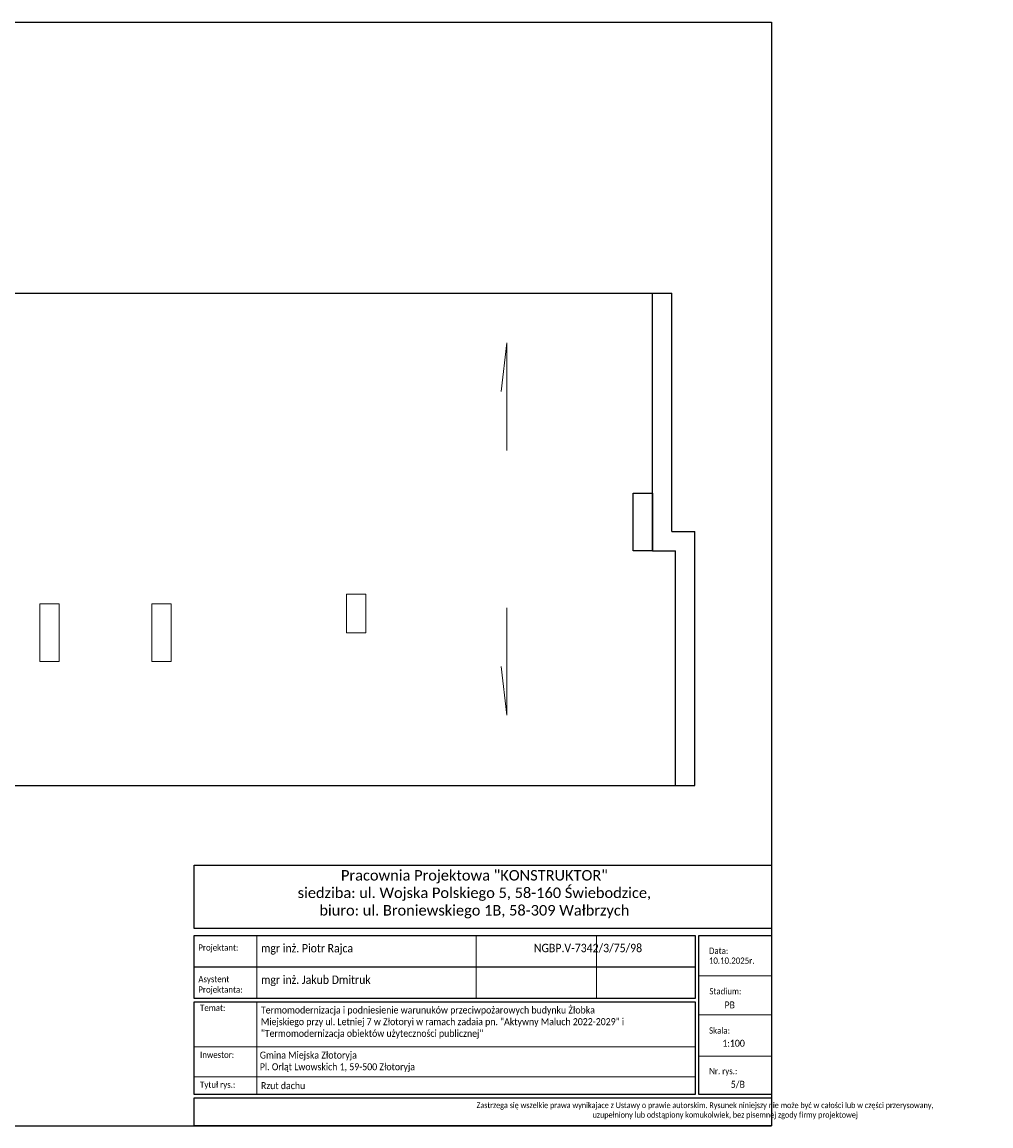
# Model space of a CAD drawing. Header units: millimetres. Extents: x 2341 to 31069, y -7915 to 10644.
# Tile 2 of 105: x 5992 to 8511, y -7915 to -5045. Entities that reach past the tile are written whole.
import ezdxf

# ---------------------------------------------------------------- set-up
doc = ezdxf.new("R2010")
doc.units = ezdxf.units.MM
for name, color, linetype, lineweight in [('Cienka', 252, 'Continuous', 9), ('oddymianie', 5, 'Continuous', 20), ('ściany nośne', 1, 'Continuous', 25)]:
    doc.layers.add(name, color=color, linetype=linetype, lineweight=lineweight)
doc.styles.add('ROMANS', font='romans.shx', dxfattribs={"height": 1})
doc.styles.get("Standard").update_dxf_attribs({"font": 'ARIAL.TTF'})
doc.styles.add('TABELKA', font='romans.shx', dxfattribs={"width": 0.9})

msp = doc.modelspace()

# ---------------------------------------------------------------- linework, layer by layer
for p, q in [((5811.3, -5749.3), (7681.3, -5749.3)), ((7631.3, -6419.3), (7631.3, -5749.3)), ((7681.3, -6369.3), (7681.3, -5749.3)), ((7681.3, -6369.3), (7741.3, -6369.3)), ((7741.3, -7029.3), (7741.3, -6369.3)), ((7631.3, -6419.3), (7691.3, -6419.3)), ((7691.3, -7029.3), (7691.3, -6419.3)), ((3046.3, -7029.3), (7741.3, -7029.3))]:
    msp.add_line(p, q)
at = {"color": 0, "lineweight": 15, "ltscale": 10}
for p, q in [((6602, -7583.3), (6602, -7419.5)), ((7172.7, -7583.3), (7172.7, -7419.5)), ((7485.8, -7583.3), (7485.8, -7419.5)), ((7941, -7524.6), (7751.7, -7524.6)), ((6602, -7832.8), (6602, -7592.4)), ((7941, -7626.2), (7751.7, -7626.2)), ((7742.6, -7709.1), (6439.5, -7709.1)), ((7751.7, -7733), (7941, -7733)), ((7742.6, -7787.3), (6439.5, -7787.3))]:
    msp.add_line(p, q, dxfattribs=at)
at = {"color": 0, "ltscale": 10}
msp.add_line((6439.5, -7501.4), (7742.6, -7501.4), dxfattribs=at)
msp.add_lwpolyline([(7631.3, -6419.3), (7581.3, -6419.3), (7581.3, -6269.3), (7631.3, -6269.3), (7631.3, -6419.3)])
for points in [[(6439.5, -7236.8), (7941, -7236.8), (7941, -7401.3), (6439.5, -7401.3)], [(6439.5, -7419.5), (7742.6, -7419.5), (7742.6, -7583.3), (6439.5, -7583.3)], [(7751.7, -7419.5), (7941, -7419.5), (7941, -7832.8), (7751.7, -7832.8)], [(6439.5, -7592.4), (7742.6, -7592.4), (7742.6, -7832.8), (6439.5, -7832.8)], [(6439.5, -7841.9), (7941, -7841.9), (7941, -7914.7), (6439.5, -7914.7)]]:
    msp.add_lwpolyline(points, close=True, dxfattribs=at)
at = {"layer": 'Cienka'}
for p, q in [((7252.5, -5878.7), (7237.9, -6005.6)), ((7252.5, -6158.2), (7252.5, -5878.7)), ((7252.5, -6567.4), (7252.5, -6846.9)), ((7252.5, -6846.9), (7237.9, -6720))]:
    msp.add_line(p, q, dxfattribs=at)
at = {"layer": 'oddymianie', "color": 7}
for points in [[(6885.3, -6632.4), (6835.3, -6632.4), (6835.3, -6532.4), (6885.3, -6532.4), (6885.3, -6632.4)], [(6088.3, -6707.3), (6038.3, -6707.3), (6038.3, -6557.3), (6088.3, -6557.3), (6088.3, -6707.3)], [(6379.3, -6707.3), (6329.3, -6707.3), (6329.3, -6557.3), (6379.3, -6557.3), (6379.3, -6707.3)]]:
    msp.add_lwpolyline(points, dxfattribs=at)
at = {"layer": 'ściany nośne', "color": 0}
for p, q in [((2341, -5044.7), (7941, -5044.7)), ((7941, -5044.7), (7941, -7914.7)), ((2341, -7914.7), (7941, -7914.7))]:
    msp.add_line(p, q, dxfattribs=at)

# ---------------------------------------------------------------- texts
at = {"color": 0, "ltscale": 10, "insert": (6466.2, -7249.4), "char_height": 27.3, "width": 1403.675, "attachment_point": 1}
msp.add_mtext('\\pqc;\\fCalibri|b0|i0|c0|p0;Pracownia Projektowa "KONSTRUKTOR"\\Psiedziba: ul. Wojska Polskiego 5, 58-160 Świebodzice,\\Pbiuro: ul. Broniewskiego 1B, 58-309 Wałbrzych', dxfattribs=at)
at = {"color": 0, "ltscale": 10, "attachment_point": 1, "style": 'TABELKA'}
for s, insert, char_height, width in [('\\fCalibri|b0|i0|c0|p0;\\W0.9;Projektant:', (6450.2, -7442.8), 16.38, 198.38), ('\\fCalibri|b0|i0|c0|p0;\\W0.9;Data:', (7778.2, -7451.1), 16.38, 198.396), ('{\\fCalibri|b0|i0|c238|p34;10.10.2025\\fCalibri|b0|i0|c0|p34;r.}', (7777.9, -7476.8), 16.38, 198.38), ('{\\fCalibri|b0|i0|c0|p0;Asystent\\PProjektanta:}', (6450.2, -7524.7), 16.38, 198.38), ('\\fCalibri|b0|i0|c0|p0;\\W0.9;Stadium:', (7779.2, -7556.4), 16.38, 198.396), ('\\fCalibri|b0|i0|c0|p0;\\W0.9;Temat:', (6454.6, -7599.6), 16.38, 198.396), ('\\A1;\\pxt20.75813,41.51508;{\\fCalibri|b0|i0|c238|p34;Termomodernizacja i podniesienie warunuków przeciwpożarowych budynku Żłobka \\PMiejskiego przy ul. Letniej 7 w Złotoryi w ramach zadaia pn. "Aktywny Maluch 2022-2029" i\\P"Termomodernizacja obiektów użyteczności publicznej"\\P\\pt0;\\P\\P\\pt20.75813,41.51508; }', (6612.9, -7604.2), 18.2, 1242.764), ('{\\fCalibri|b0|i0|c238|p0;PB}', (7818.4, -7591), 18.2, 42.786), ('\\fCalibri|b0|i0|c0|p0;\\W0.9;Skala:', (7778.3, -7658.5), 16.38, 198.396), ('{\\fCalibri|b0|i0|c0|p0;1:100}', (7812.8, -7690.6), 18.2, 198.38), ('\\fCalibri|b0|i0|c0|p0;\\W0.9;Inwestor:', (6454.6, -7721.5), 16.38, 198.396), ('\\fCalibri|b0|i0|c0|p0;\\W0.9;Nr. rys.:', (7778.6, -7763.9), 16.38, 198.396), ('\\fCalibri|b0|i0|c0|p0;\\W0.9;Tytuł rys.:', (6454.6, -7799.2), 16.38, 198.396), ('{\\fCalibri|b0|i0|c0|p0;5/B}', (7834.8, -7797.4), 18.2, 198.38)]:
    msp.add_mtext(s, dxfattribs=dict(at, insert=insert, char_height=char_height, width=width))
at = {"color": 0, "ltscale": 10, "attachment_point": 1}
for s, insert, char_height, style in [('\\fCalibri|b0|i0|c0|p0;\\W0.9;mgr inż. Piotr Rajca', (6613.1, -7441.7), 21.84, 'TABELKA'), ('\\pxqc;{\\fCalibri|b0|i0|c0|p0;NGBP.V-7342/3/75/98}', (7322.8, -7441.2), 21.84, 'TABELKA'), ('{\\fCalibri|b0|i0|c0|p0;mgr inż. Jakub Dmitruk}', (6613.1, -7523.6), 21.84, 'TABELKA'), ('\\A1;\\P{\\fCalibri|b0|i0|c238|p34;Gmina Miejska Złotoryja \\PPl. Orląt Lwowskich 1, 59-500 Złotoryja}', (6610, -7691.1), 18.2, 'TABELKA'), ('{\\fCalibri|b0|i0|c0|p0;Rzut dachu }', (6613.1, -7800.8), 18.2, 'TABELKA'), ('\\pqc;\\fCalibri|b0|i0|c0|p0;\\W0.9;Zastrzega się wszelkie prawa wynikajace z Ustawy o prawie autorskim. Rysunek niniejszy nie może być w całości lub w części przerysowany,\\P                      uzupełniony lub odstąpiony komukolwiek, bez pisemnej zgody firmy projektowej ', (7173.8, -7853.4), 15, 'ROMANS')]:
    msp.add_mtext(s, dxfattribs=dict(at, insert=insert, char_height=char_height, style=style))

doc.saveas('drawing.dxf')
